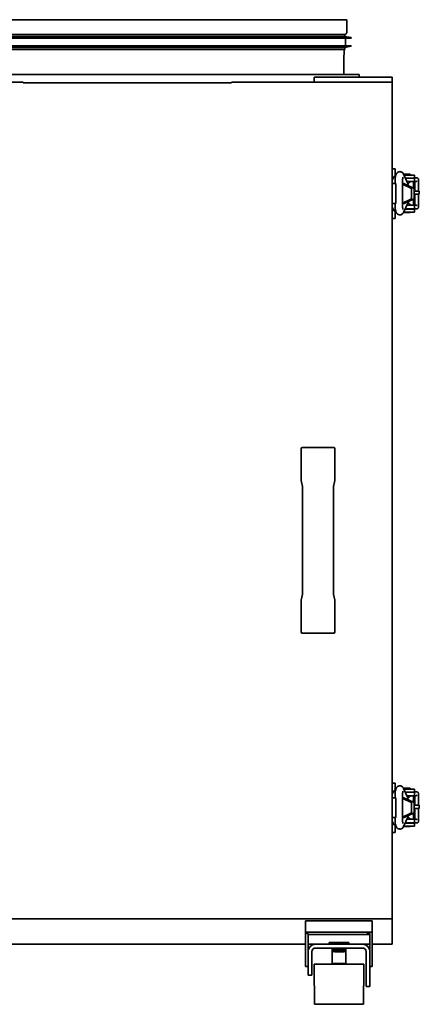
# Model space of a CAD drawing. Header units: millimetres. Extents: x 411 to 1269, y 196 to 992.
# Tile 2 of 2: x 945 to 1269, y 196 to 992. Entities that reach past the tile are written whole.
import ezdxf

# ---------------------------------------------------------------- set-up
doc = ezdxf.new("R2010")
doc.units = ezdxf.units.MM
doc.header["$LTSCALE"] = 4
doc.layers.add('Krawędzie widoczne(ISO)', color=7, linetype='Continuous', lineweight=35, true_color=0x262659)

msp = doc.modelspace()

# ---------------------------------------------------------------- linework, layer by layer
at = {"layer": 'Krawędzie widoczne(ISO)'}
for p, q in [((1209.74, 992), (854.74, 992)), ((1209.74, 981.6), (1209.74, 992)), ((856.24, 980), (1208.24, 980)), ((1208.24, 980), (1208.24, 978.41)), ((851.24, 977.5), (1213.24, 977.5)), ((851.24, 977), (1213.24, 977)), ((856.24, 978.41), (1208.24, 978.41)), ((1208.24, 978.41), (1213.24, 977.5)), ((1208.74, 977), (1208.74, 971)), ((1213.24, 977.5), (1213.24, 977)), ((851.24, 971), (1213.24, 971)), ((851.24, 970.5), (1213.24, 970.5)), ((856.24, 969.59), (1208.24, 969.59)), ((856.24, 968), (1208.24, 968)), ((1207.54, 948.6), (1207.54, 963.37)), ((1207.74, 964.33), (1207.74, 967.85)), ((1208.24, 969.59), (1213.24, 970.5)), ((1208.24, 969.59), (1208.24, 968)), ((1213.24, 971), (1213.24, 970.5)), ((1219.74, 947.8), (844.74, 947.8)), ((1219.74, 945.5), (1219.74, 947.8)), ((947.88, 941.5), (446.5, 941.5)), ((947.88, 941), (947.88, 941.5)), ((947.88, 941), (1116.6, 941)), ((1246.5, 941.5), (1116.6, 941.5)), ((1116.6, 941.5), (1116.6, 941)), ((1183.39, 945.5), (1183.39, 941.5)), ((1246.5, 945.5), (1183.39, 945.5)), ((1246.5, 941.5), (1246.5, 945.5)), ((1246.5, 265), (1246.5, 941.5)), ((1246.5, 871.4), (1249, 871.4)), ((1249, 871.4), (1249, 868.4)), ((1249, 865.73), (1249, 868.4)), ((1248.84, 860.16), (1248.84, 859.5)), ((1254.84, 860.16), (1254.84, 843.16)), ((1255.74, 867.07), (1259.09, 859.54)), ((1261.18, 867.16), (1255.98, 867.16)), ((1255.98, 866.96), (1255.98, 867.16)), ((1261.18, 866.96), (1255.98, 866.96)), ((1256.54, 866.4), (1255.98, 866.96)), ((1256.04, 866.4), (1257.5, 866.4)), ((1257.5, 863.9), (1257.15, 863.9)), ((1257.5, 866.4), (1264.5, 866.4)), ((1263.47, 863.9), (1257.5, 863.9)), ((1264.08, 861.16), (1258.37, 861.16)), ((1260.63, 866.4), (1261.18, 866.96)), ((1261.18, 866.96), (1261.18, 867.16)), ((1263.66, 855.93), (1263.66, 861.16)), ((1264.08, 861.16), (1265.94, 861.16)), ((1264.5, 863.93), (1264.5, 866.4)), ((1266.68, 864.16), (1264.5, 864.16)), ((1264.58, 863.66), (1264.58, 861.66)), ((1264.91, 853.38), (1264.91, 861.16)), ((1267.94, 862.16), (1267.94, 853.38)), ((1249.5, 859.5), (1246.5, 859.5)), ((1249.5, 859.5), (1249.5, 857.5)), ((1249.5, 857.5), (1249.5, 845.5)), ((1254.84, 859.5), (1255.89, 859.5)), ((1261.76, 855.83), (1254.84, 859.01)), ((1255.89, 859.5), (1263.89, 855.83)), ((1262.25, 847.93), (1262.25, 854.87)), ((1264.37, 854.87), (1264.37, 847.93)), ((1264.37, 853.38), (1268.5, 853.38)), ((1268.5, 853.38), (1268.5, 850.9)), ((1249.5, 845.5), (1249.5, 843.5)), ((1254.84, 843.8), (1261.76, 846.98)), ((1255.74, 836.24), (1259.09, 843.77)), ((1263.89, 846.98), (1256.31, 843.5)), ((1263.66, 842.16), (1263.66, 846.87)), ((1264.37, 850.9), (1268.5, 850.9)), ((1264.91, 842.16), (1264.91, 850.9)), ((1267.94, 850.9), (1267.94, 841.16)), ((1246.5, 843.5), (1249.5, 843.5)), ((1248.84, 843.5), (1248.84, 843.16)), ((1249, 834.4), (1249, 837.07)), ((1256.31, 843.5), (1254.84, 843.5)), ((1257.5, 836.4), (1255.81, 836.4)), ((1256.03, 836.4), (1255.98, 836.36)), ((1255.98, 836.36), (1261.18, 836.36)), ((1255.98, 836.36), (1255.98, 836.16)), ((1255.98, 836.16), (1261.18, 836.16)), ((1256.92, 838.9), (1257.5, 838.9)), ((1264.08, 839.16), (1257.04, 839.16)), ((1257.08, 839.16), (1257.08, 838.9)), ((1257.5, 838.9), (1264.5, 838.9)), ((1264.5, 836.4), (1257.5, 836.4)), ((1258.37, 842.16), (1264.08, 842.16)), ((1260.08, 839.16), (1260.08, 838.9)), ((1260.16, 839.16), (1260.16, 838.9)), ((1261.14, 836.4), (1261.18, 836.36)), ((1261.18, 836.36), (1261.18, 836.16)), ((1265.94, 842.16), (1264.08, 842.16)), ((1264.08, 839.16), (1266.68, 839.16)), ((1264.5, 836.4), (1264.5, 838.9)), ((1264.58, 841.66), (1264.58, 839.66)), ((1246.5, 831.4), (1249, 831.4)), ((1249, 834.4), (1249, 831.4)), ((1172.75, 619.64), (1172.75, 645.12)), ((1173.75, 646.12), (1199.25, 646.12)), ((1200.25, 645.12), (1200.25, 619.64)), ((1172.78, 619.41), (1173.88, 614.69)), ((1199.12, 614.69), (1200.22, 619.41)), ((1173.99, 610.82), (1173.99, 531.43)), ((1199.01, 610.82), (1199.01, 610.82)), ((1199.01, 531.43), (1199.01, 610.82)), ((1173.88, 527.56), (1172.78, 522.84)), ((1173.99, 531.43), (1173.99, 531.43)), ((1199.01, 531.43), (1199.01, 531.43)), ((1200.22, 522.84), (1199.12, 527.56)), ((1172.75, 497.13), (1172.75, 522.61)), ((1200.25, 522.61), (1200.25, 497.13)), ((1199.25, 496.12), (1173.75, 496.12)), ((1246.5, 374.9), (1249, 374.9)), ((1249, 374.9), (1249, 371.9)), ((1249, 369.23), (1249, 371.9)), ((1255.74, 370.57), (1259.09, 363.04)), ((1261.18, 370.66), (1255.98, 370.66)), ((1255.98, 370.46), (1255.98, 370.66)), ((1261.18, 370.46), (1255.98, 370.46)), ((1256.54, 369.9), (1255.98, 370.46)), ((1256.04, 369.9), (1257.5, 369.9)), ((1257.5, 367.4), (1257.15, 367.4)), ((1257.5, 369.9), (1264.5, 369.9)), ((1263.47, 367.4), (1257.5, 367.4)), ((1260.63, 369.9), (1261.18, 370.46)), ((1261.18, 370.46), (1261.18, 370.66)), ((1264.5, 367.43), (1264.5, 369.9)), ((1266.68, 367.66), (1264.5, 367.66)), ((1264.58, 367.16), (1264.58, 365.16)), ((1249.5, 363), (1246.5, 363)), ((1248.84, 363.66), (1248.84, 363)), ((1249.5, 363), (1249.5, 361)), ((1249.5, 361), (1249.5, 349)), ((1254.84, 363.66), (1254.84, 346.66)), ((1254.84, 363), (1255.89, 363)), ((1261.76, 359.33), (1254.84, 362.51)), ((1255.89, 363), (1263.89, 359.33)), ((1264.08, 364.66), (1258.37, 364.66)), ((1262.25, 351.43), (1262.25, 358.37)), ((1263.66, 359.43), (1263.66, 364.66)), ((1264.08, 364.66), (1265.94, 364.66)), ((1264.37, 358.37), (1264.37, 351.43)), ((1264.91, 356.88), (1264.91, 364.66)), ((1267.94, 365.66), (1267.94, 356.88)), ((1254.84, 347.3), (1261.76, 350.48)), ((1263.89, 350.48), (1256.31, 347)), ((1263.66, 345.66), (1263.66, 350.37)), ((1264.37, 356.88), (1268.5, 356.88)), ((1264.37, 354.4), (1268.5, 354.4)), ((1264.91, 345.66), (1264.91, 354.4)), ((1267.94, 354.4), (1267.94, 344.66)), ((1268.5, 356.88), (1268.5, 354.4)), ((1246.5, 347), (1249.5, 347)), ((1248.84, 347), (1248.84, 346.66)), ((1249.5, 349), (1249.5, 347)), ((1256.31, 347), (1254.84, 347)), ((1255.74, 339.74), (1259.09, 347.27)), ((1256.92, 342.4), (1257.5, 342.4)), ((1264.08, 342.66), (1257.04, 342.66)), ((1257.08, 342.66), (1257.08, 342.4)), ((1257.5, 342.4), (1264.5, 342.4)), ((1258.37, 345.66), (1264.08, 345.66)), ((1260.08, 342.66), (1260.08, 342.4)), ((1260.16, 342.66), (1260.16, 342.4)), ((1265.94, 345.66), (1264.08, 345.66)), ((1264.08, 342.66), (1266.68, 342.66)), ((1264.5, 339.9), (1264.5, 342.4)), ((1264.58, 345.16), (1264.58, 343.16)), ((1246.5, 334.9), (1249, 334.9)), ((1249, 337.9), (1249, 340.57)), ((1249, 337.9), (1249, 334.9)), ((1257.5, 339.9), (1255.81, 339.9)), ((1256.03, 339.9), (1255.98, 339.86)), ((1255.98, 339.86), (1261.18, 339.86)), ((1255.98, 339.86), (1255.98, 339.66)), ((1255.98, 339.66), (1261.18, 339.66)), ((1264.5, 339.9), (1257.5, 339.9)), ((1261.14, 339.9), (1261.18, 339.86)), ((1261.18, 339.86), (1261.18, 339.66)), ((446.5, 265), (1246.5, 265)), ((1230.45, 263.5), (1176.25, 263.5)), ((1176.25, 254.3), (1176.25, 263.5)), ((1230.45, 254.33), (1230.45, 263.5)), ((1246.5, 244.5), (1246.5, 265)), ((1176.25, 253.19), (1176.25, 254.3)), ((1226.45, 254.3), (1176.25, 254.3)), ((1176.25, 226.5), (1176.25, 253.19)), ((1176.25, 253.19), (1178.5, 253.19)), ((1178.5, 253.19), (1178.5, 238.5)), ((1228.5, 252.33), (1178.5, 252.33)), ((1226.45, 254.33), (1226.45, 254.3)), ((1230.45, 254.33), (1226.45, 254.33)), ((1226.45, 254.3), (1226.45, 253.19)), ((1226.45, 253.19), (1228.5, 253.19)), ((1228.5, 238.5), (1228.5, 253.19)), ((1230.45, 254.33), (1230.45, 226.5)), ((508.5, 244.5), (1176.25, 244.5)), ((1178.5, 244.5), (1184.5, 244.5)), ((1184.5, 244.5), (1222.5, 244.5)), ((1184.5, 241.5), (1222.5, 241.5)), ((1195.5, 246), (1211.5, 246)), ((1195.5, 246), (1195.5, 244.5)), ((1198, 241.5), (1198, 238.5)), ((1198, 241.5), (1198, 238.5)), ((1198.02, 241.5), (1198.02, 238.5)), ((1198.05, 241.5), (1198.05, 238.5)), ((1198.09, 241.5), (1198.09, 238.5)), ((1198.16, 241.5), (1198.16, 238.5)), ((1198.21, 241.5), (1198.21, 238.5)), ((1198.23, 241.5), (1198.23, 238.5)), ((1198.32, 241.5), (1198.32, 238.5)), ((1198.37, 241.5), (1198.37, 238.5)), ((1198.42, 241.5), (1198.42, 238.5)), ((1198.54, 241.5), (1198.54, 238.5)), ((1198.59, 241.5), (1198.59, 238.5)), ((1198.67, 241.5), (1198.67, 238.5)), ((1198.82, 241.5), (1198.82, 238.5)), ((1198.87, 241.5), (1198.87, 238.5)), ((1198.97, 241.5), (1198.97, 238.5)), ((1199.15, 241.5), (1199.15, 238.5)), ((1199.19, 241.5), (1199.19, 238.5)), ((1199.32, 241.5), (1199.32, 238.5)), ((1199.53, 241.5), (1199.53, 238.5)), ((1199.56, 241.5), (1199.56, 238.5)), ((1199.72, 241.5), (1199.72, 238.5)), ((1199.95, 241.5), (1199.95, 238.5)), ((1199.98, 241.5), (1199.98, 238.5)), ((1200.16, 241.5), (1200.16, 238.5)), ((1200.4, 241.5), (1200.4, 238.5)), ((1200.43, 241.5), (1200.43, 238.5)), ((1200.64, 241.5), (1200.64, 238.5)), ((1200.9, 241.5), (1200.9, 238.5)), ((1200.92, 241.5), (1200.92, 238.5)), ((1201.14, 241.5), (1201.14, 238.5)), ((1201.42, 241.5), (1201.42, 238.5)), ((1201.44, 241.5), (1201.44, 238.5)), ((1201.68, 241.5), (1201.68, 238.5)), ((1201.96, 241.5), (1201.96, 238.5)), ((1201.98, 241.5), (1201.98, 238.5)), ((1202.23, 241.5), (1202.23, 238.5)), ((1202.52, 241.5), (1202.52, 238.5)), ((1202.53, 241.5), (1202.53, 238.5)), ((1202.79, 241.5), (1202.79, 238.5)), ((1203.09, 241.5), (1203.09, 238.5)), ((1203.1, 241.5), (1203.1, 238.5)), ((1203.37, 241.5), (1203.37, 238.5)), ((1203.37, 238.5), (1203.37, 241.5)), ((1203.67, 241.5), (1203.67, 238.5)), ((1203.94, 241.5), (1203.94, 238.5)), ((1203.94, 238.5), (1203.94, 241.5)), ((1204.24, 241.5), (1204.24, 238.5)), ((1204.5, 238.5), (1204.5, 241.5)), ((1204.52, 241.5), (1204.52, 238.5)), ((1204.81, 241.5), (1204.81, 238.5)), ((1205.06, 238.5), (1205.06, 241.5)), ((1205.08, 241.5), (1205.08, 238.5)), ((1205.36, 241.5), (1205.36, 238.5)), ((1205.6, 238.5), (1205.6, 241.5)), ((1205.62, 241.5), (1205.62, 238.5)), ((1205.89, 241.5), (1205.89, 238.5)), ((1206.11, 238.5), (1206.11, 241.5)), ((1206.14, 241.5), (1206.14, 238.5)), ((1206.4, 241.5), (1206.4, 238.5)), ((1206.6, 238.5), (1206.6, 241.5)), ((1206.63, 241.5), (1206.63, 238.5)), ((1206.87, 241.5), (1206.87, 238.5)), ((1207.05, 238.5), (1207.05, 241.5)), ((1207.08, 241.5), (1207.08, 238.5)), ((1207.31, 241.5), (1207.31, 238.5)), ((1207.46, 238.5), (1207.46, 241.5)), ((1207.5, 241.5), (1207.5, 238.5)), ((1207.7, 241.5), (1207.7, 238.5)), ((1207.83, 238.5), (1207.83, 241.5)), ((1207.87, 241.5), (1207.87, 238.5)), ((1208.05, 241.5), (1208.05, 238.5)), ((1208.15, 238.5), (1208.15, 241.5)), ((1208.2, 241.5), (1208.2, 238.5)), ((1208.35, 241.5), (1208.35, 238.5)), ((1208.42, 238.5), (1208.42, 241.5)), ((1208.47, 241.5), (1208.47, 238.5)), ((1208.59, 241.5), (1208.59, 238.5)), ((1208.64, 238.5), (1208.64, 241.5)), ((1208.69, 241.5), (1208.69, 238.5)), ((1208.78, 241.5), (1208.78, 238.5)), ((1208.8, 238.5), (1208.8, 241.5)), ((1208.85, 241.5), (1208.85, 238.5)), ((1208.91, 241.5), (1208.91, 238.5)), ((1208.96, 241.5), (1208.96, 238.5)), ((1208.99, 241.5), (1208.99, 238.5)), ((1209, 241.5), (1209, 238.5)), ((1211.5, 246), (1211.5, 244.5)), ((1222.5, 244.5), (1228.5, 244.5)), ((1230.45, 244.5), (1246.5, 244.5)), ((1178.5, 238.5), (1178.5, 224.5)), ((1181.5, 224.5), (1181.5, 238.5)), ((1198, 238.5), (1198.02, 238.5)), ((1198, 238.5), (1198, 238.5)), ((1198.02, 238.5), (1198.05, 238.5)), ((1198.05, 238.5), (1198.09, 238.5)), ((1198.05, 238.5), (1198.05, 229)), ((1198.09, 238.5), (1198.16, 238.5)), ((1198.16, 238.5), (1198.21, 238.5)), ((1198.23, 238.5), (1198.32, 238.5)), ((1198.32, 238.5), (1198.37, 238.5)), ((1198.42, 238.5), (1198.54, 238.5)), ((1198.54, 238.5), (1198.59, 238.5)), ((1198.67, 238.5), (1198.82, 238.5)), ((1198.82, 238.5), (1198.87, 238.5)), ((1198.97, 238.5), (1199.15, 238.5)), ((1199.15, 238.5), (1199.19, 238.5)), ((1199.32, 238.5), (1199.53, 238.5)), ((1199.53, 238.5), (1199.56, 238.5)), ((1199.72, 238.5), (1199.95, 238.5)), ((1199.95, 238.5), (1199.98, 238.5)), ((1200.16, 238.5), (1200.4, 238.5)), ((1200.4, 238.5), (1200.43, 238.5)), ((1200.64, 238.5), (1200.9, 238.5)), ((1200.9, 238.5), (1200.92, 238.5)), ((1201.14, 238.5), (1201.42, 238.5)), ((1201.42, 238.5), (1201.44, 238.5)), ((1201.68, 238.5), (1201.96, 238.5)), ((1201.96, 238.5), (1201.98, 238.5)), ((1202.23, 238.5), (1202.52, 238.5)), ((1202.52, 238.5), (1202.53, 238.5)), ((1202.79, 238.5), (1203.09, 238.5)), ((1203.09, 238.5), (1203.1, 238.5)), ((1203.37, 238.5), (1203.67, 238.5)), ((1203.37, 238.5), (1203.37, 238.5)), ((1203.94, 238.5), (1204.24, 238.5)), ((1203.94, 238.5), (1203.94, 238.5)), ((1204.5, 238.5), (1204.52, 238.5)), ((1204.52, 238.5), (1204.81, 238.5)), ((1205.06, 238.5), (1205.08, 238.5)), ((1205.08, 238.5), (1205.36, 238.5)), ((1205.6, 238.5), (1205.62, 238.5)), ((1205.62, 238.5), (1205.89, 238.5)), ((1206.11, 238.5), (1206.14, 238.5)), ((1206.14, 238.5), (1206.4, 238.5)), ((1206.6, 238.5), (1206.63, 238.5)), ((1206.63, 238.5), (1206.87, 238.5)), ((1207.05, 238.5), (1207.08, 238.5)), ((1207.08, 238.5), (1207.31, 238.5)), ((1207.46, 238.5), (1207.5, 238.5)), ((1207.5, 238.5), (1207.7, 238.5)), ((1207.83, 238.5), (1207.87, 238.5)), ((1207.87, 238.5), (1208.05, 238.5)), ((1208.15, 238.5), (1208.2, 238.5)), ((1208.2, 238.5), (1208.35, 238.5)), ((1208.42, 238.5), (1208.47, 238.5)), ((1208.47, 238.5), (1208.59, 238.5)), ((1208.64, 238.5), (1208.69, 238.5)), ((1208.69, 238.5), (1208.78, 238.5)), ((1208.8, 238.5), (1208.85, 238.5)), ((1208.85, 238.5), (1208.91, 238.5)), ((1208.91, 238.5), (1208.96, 238.5)), ((1208.95, 238.5), (1208.95, 229)), ((1208.96, 238.5), (1208.99, 238.5)), ((1208.99, 238.5), (1209, 238.5)), ((1225.5, 215.5), (1225.5, 238.5)), ((1228.5, 215.5), (1228.5, 238.5)), ((1178.5, 226.5), (1176.25, 226.5)), ((1178.5, 219.5), (1178.5, 224.5)), ((1181.5, 224.5), (1181.5, 219.5)), ((1183.3, 228.5), (1223.7, 228.5)), ((1183.3, 226), (1183.3, 228.5)), ((1183.7, 196), (1183.3, 226)), ((1198.05, 229), (1208.95, 229)), ((1198.55, 228.5), (1198.05, 229)), ((1208.45, 228.5), (1208.95, 229)), ((1223.3, 196), (1223.7, 226)), ((1223.7, 226), (1223.7, 228.5)), ((1230.45, 226.5), (1228.5, 226.5)), ((1178.5, 219.5), (1181.5, 219.5)), ((1225.5, 210.5), (1225.5, 215.5)), ((1228.5, 215.5), (1228.5, 210.5)), ((1225.5, 210.5), (1228.5, 210.5)), ((1223.3, 196), (1183.7, 196))]:
    msp.add_line(p, q, dxfattribs=at)
for centre, radius, start, end in [((1208.14, 981.6), 1.6, 270, 0), ((1209.14, 963.37), 1.6, 156.44354, 180), ((1206.94, 964.33), 0.8, 336.44354, 0), ((1206.14, 967.85), 1.6, 0, 5.35632), ((1208.34, 948.6), 0.8, 180, 270), ((1251.5, 861.4), 5, 115.75554, 180), ((1258.58, 862.13), 2.78, 281.5579, 339.39031), ((1264.08, 861.66), 0.5, 270, 0), ((1264.08, 863.66), 0.5, 0, 34.60813), ((1258.58, 841.18), 2.78, 20.60969, 78.43981), ((1251.5, 841.4), 5, 180, 246.21692), ((1264.08, 841.66), 0.5, 0, 90), ((1264.08, 839.66), 0.5, 270, 0), ((1251.5, 364.9), 5, 115.75554, 180), ((1264.08, 367.16), 0.5, 0, 34.60813), ((1258.58, 365.63), 2.78, 281.5579, 339.39031), ((1264.08, 365.16), 0.5, 270, 0), ((1251.5, 344.9), 5, 180, 246.21692), ((1258.58, 344.68), 2.78, 20.60969, 78.43981), ((1264.08, 345.16), 0.5, 0, 90), ((1264.08, 343.16), 0.5, 270, 0), ((1184.5, 238.5), 6, 90, 180), ((1184.5, 238.5), 3, 90, 180), ((1222.5, 238.5), 6, 0, 90), ((1222.5, 238.5), 3, 0, 90)]:
    msp.add_arc(centre, radius, start, end, dxfattribs=at)
for centre, major_axis, ratio, start_param, end_param in [((1266.19, 861.66), (0.434, 0.434), 0.573613, 3.662384, 5.23318), ((1261.55, 854.87), (0, 1), 0.707107, 4.712389, 5.969026), ((1263.67, 854.87), (0, 1), 0.707107, 4.712389, 5.969026), ((1261.55, 847.93), (0, -1), 0.707107, 0.314159, 1.570796), ((1263.67, 847.93), (0, -1), 0.707107, 0.314159, 1.570796), ((1266.19, 841.66), (0.434, -0.434), 0.573613, 1.050005, 2.620802), ((1173.75, 645.11), (-0.23, 0.985), 0.988427, 6.056209, 7.621847), ((1199.25, 645.11), (0.23, 0.985), 0.988427, 4.944524, 6.510162), ((1173.75, 619.64), (0.23, -0.985), 0.988427, 4.480254, 4.712389), ((1199.25, 619.64), (-0.23, -0.985), 0.988427, 1.570796, 1.802931), ((1173.75, 522.61), (0.23, 0.985), 0.988427, 1.570796, 1.802931), ((1199.25, 522.61), (-0.23, 0.985), 0.988427, 4.480254, 4.712389), ((1173.75, 497.14), (-0.23, -0.985), 0.988427, 4.944524, 6.510162), ((1199.25, 497.14), (0.23, -0.985), 0.988427, 6.056209, 7.621847), ((1261.55, 358.37), (0, 1), 0.707107, 4.712389, 5.969026), ((1263.67, 358.37), (0, 1), 0.707107, 4.712389, 5.969026), ((1266.19, 365.16), (0.434, 0.434), 0.573613, 3.662384, 5.23318), ((1261.55, 351.43), (0, -1), 0.707107, 0.314159, 1.570796), ((1263.67, 351.43), (0, -1), 0.707107, 0.314159, 1.570796), ((1266.19, 345.16), (0.434, -0.434), 0.573613, 1.050005, 2.620802)]:
    msp.add_ellipse(centre, major_axis=major_axis, ratio=ratio, start_param=start_param, end_param=end_param, dxfattribs=at)
for points, knots in [([(1248.84, 860.16), (1248.84, 860.89), (1248.86, 861.63), (1248.93, 863.05), (1248.99, 863.73), (1249.15, 865.03), (1249.25, 865.63), (1249.48, 866.5), (1249.57, 866.79), (1249.82, 867.33), (1249.94, 867.55), (1250.23, 867.94), (1250.34, 868.09), (1250.73, 868.47), (1251.06, 868.73), (1251.86, 869.05), (1252.24, 869.14), (1252.99, 869.16), (1253.34, 869.11), (1253.97, 868.92), (1254.25, 868.77), (1254.76, 868.43), (1254.96, 868.24), (1255.33, 867.82), (1255.46, 867.61), (1255.64, 867.29), (1255.7, 867.18), (1255.74, 867.07)], [1.570796, 1.570796, 1.570796, 1.570796, 1.913857, 1.913857, 2.26452, 2.26452, 2.642907, 2.642907, 2.832101, 2.832101, 2.943245, 2.943245, 2.99773, 2.99773, 3.081302, 3.081302, 3.137666, 3.137666, 3.186783, 3.186783, 3.240029, 3.240029, 3.307205, 3.307205, 3.399854, 3.399854, 3.462733, 3.462733, 3.462733, 3.462733]), ([(1254.84, 860.16), (1254.84, 860.71), (1254.85, 861.26), (1254.9, 862.29), (1254.93, 862.77), (1255.01, 863.59), (1255.06, 863.93), (1255.14, 864.41), (1255.18, 864.58), (1255.21, 864.68), (1255.21, 864.69), (1255.21, 864.69)], [1.570796, 1.570796, 1.570796, 1.570796, 1.867623, 1.867623, 2.159324, 2.159324, 2.431096, 2.431096, 2.654202, 2.654202, 2.733287, 2.733287, 2.733287, 2.733287]), ([(1263.47, 863.9), (1263.67, 863.94), (1263.84, 863.96), (1264.04, 863.97), (1264.1, 863.98), (1264.18, 863.98), (1264.21, 863.98), (1264.26, 863.98), (1264.29, 863.98), (1264.34, 863.98), (1264.36, 863.98), (1264.42, 863.97), (1264.45, 863.97), (1264.48, 863.95), (1264.49, 863.95), (1264.49, 863.94)], [0, 0, 0, 0, 0.111595, 0.111595, 0.1597864, 0.1597864, 0.1901539, 0.1901539, 0.2173884, 0.2173884, 0.2509966, 0.2509966, 0.311954, 0.311954, 0.3503181, 0.3503181, 0.3503181, 0.3503181]), ([(1266.68, 864.16), (1266.8, 864.16), (1266.91, 864.13), (1267.14, 864.04), (1267.24, 863.97), (1267.45, 863.79), (1267.54, 863.66), (1267.7, 863.38), (1267.76, 863.22), (1267.86, 862.89), (1267.9, 862.71), (1267.93, 862.41), (1267.94, 862.28), (1267.94, 862.16)], [3.141593, 3.141593, 3.141593, 3.141593, 3.342654, 3.342654, 3.568247, 3.568247, 3.867922, 3.867922, 4.182081, 4.182081, 4.49624, 4.49624, 4.712389, 4.712389, 4.712389, 4.712389]), ([(1259.33, 858.54), (1259.32, 858.58), (1259.32, 858.61), (1259.31, 858.69), (1259.3, 858.73), (1259.27, 858.92), (1259.25, 859.07), (1259.18, 859.3), (1259.14, 859.42), (1259.09, 859.54)], [0.0000044, 0.0000044, 0.0000044, 0.0000044, 0.0108789, 0.0108789, 0.0239947, 0.0239947, 0.0685591, 0.0685591, 0.1131346, 0.1131346, 0.1131346, 0.1131346]), ([(1259.35, 858.41), (1259.35, 858.42), (1259.35, 858.42), (1259.34, 858.43), (1259.34, 858.45), (1259.33, 858.49), (1259.33, 858.5), (1259.33, 858.52), (1259.33, 858.53), (1259.33, 858.54)], [0.07316091, 0.07316091, 0.07316091, 0.07316091, 0.07494039, 0.07494039, 0.08357812, 0.08357812, 0.08720192, 0.08720192, 0.09052023, 0.09052023, 0.09052023, 0.09052023]), ([(1259.35, 858.41), (1259.35, 858.41), (1259.35, 858.39), (1259.36, 858.36), (1259.37, 858.3), (1259.38, 858.23), (1259.38, 858.16), (1259.39, 858.07), (1259.39, 857.98), (1259.39, 857.89)], [0.29770804, 0.29770804, 0.29770804, 0.29770804, 0.30562878, 0.30562878, 0.30562878, 0.32308614, 0.32308614, 0.32308614, 0.34549346, 0.34549346, 0.34549346, 0.34549346]), ([(1259.33, 844.77), (1259.32, 844.73), (1259.32, 844.69), (1259.3, 844.58), (1259.3, 844.52), (1259.26, 844.32), (1259.23, 844.16), (1259.15, 843.93), (1259.12, 843.85), (1259.09, 843.77)], [-0.2511919, -0.2511919, -0.2511919, -0.2511919, -0.2322834, -0.2322834, -0.2062879, -0.2062879, -0.1417765, -0.1417765, -0.1102405, -0.1102405, -0.1102405, -0.1102405]), ([(1259.33, 844.77), (1259.33, 844.77), (1259.33, 844.78), (1259.33, 844.78), (1259.33, 844.8), (1259.33, 844.81), (1259.34, 844.82), (1259.34, 844.84), (1259.34, 844.85), (1259.34, 844.87), (1259.34, 844.88), (1259.35, 844.89), (1259.35, 844.89)], [-0.01252097, -0.01252097, -0.01252097, -0.01252097, -0.01098665, -0.01098665, -0.01098665, -0.00729755, -0.00729755, -0.00729755, -0.00254088, -0.00254088, -0.00254088, 0.00054704, 0.00054704, 0.00054704, 0.00054704]), ([(1248.84, 843.16), (1248.84, 842.42), (1248.86, 841.68), (1248.93, 840.26), (1248.99, 839.58), (1249.15, 838.28), (1249.25, 837.68), (1249.48, 836.81), (1249.57, 836.52), (1249.82, 835.98), (1249.94, 835.76), (1250.23, 835.37), (1250.34, 835.23), (1250.73, 834.85), (1251.06, 834.58), (1251.86, 834.26), (1252.24, 834.17), (1252.99, 834.15), (1253.34, 834.2), (1253.97, 834.39), (1254.25, 834.54), (1254.76, 834.88), (1254.96, 835.08), (1255.33, 835.49), (1255.46, 835.7), (1255.64, 836.02), (1255.7, 836.13), (1255.74, 836.24)], [4.712389, 4.712389, 4.712389, 4.712389, 5.05545, 5.05545, 5.406113, 5.406113, 5.7845, 5.7845, 5.973694, 5.973694, 6.084838, 6.084838, 6.139322, 6.139322, 6.222894, 6.222894, 6.279258, 6.279258, 6.328376, 6.328376, 6.381622, 6.381622, 6.448798, 6.448798, 6.541446, 6.541446, 6.604326, 6.604326, 6.604326, 6.604326]), ([(1254.84, 843.16), (1254.84, 842.61), (1254.85, 842.06), (1254.9, 841.03), (1254.93, 840.54), (1255.01, 839.72), (1255.06, 839.38), (1255.14, 838.9), (1255.18, 838.73), (1255.21, 838.63), (1255.21, 838.62), (1255.21, 838.62)], [4.712389, 4.712389, 4.712389, 4.712389, 5.009216, 5.009216, 5.300917, 5.300917, 5.572689, 5.572689, 5.795795, 5.795795, 5.87488, 5.87488, 5.87488, 5.87488]), ([(1267.94, 841.16), (1267.94, 840.97), (1267.92, 840.79), (1267.87, 840.43), (1267.82, 840.26), (1267.7, 839.94), (1267.63, 839.79), (1267.44, 839.52), (1267.33, 839.4), (1267.07, 839.23), (1266.93, 839.18), (1266.75, 839.16), (1266.71, 839.16), (1266.68, 839.16)], [4.712389, 4.712389, 4.712389, 4.712389, 5.026548, 5.026548, 5.340708, 5.340708, 5.654867, 5.654867, 5.969026, 5.969026, 6.227951, 6.227951, 6.283185, 6.283185, 6.283185, 6.283185]), ([(1173.99, 610.82), (1173.99, 611.18), (1173.99, 611.54), (1173.98, 612.25), (1173.97, 612.6), (1173.96, 613.27), (1173.95, 613.59), (1173.92, 614.13), (1173.91, 614.36), (1173.89, 614.58), (1173.89, 614.63), (1173.88, 614.69), (1173.88, 614.7), (1173.88, 614.7)], [0, 0, 0, 0, 0.1078502, 0.1078502, 0.2218417, 0.2218417, 0.3502127, 0.3502127, 0.4824185, 0.4824185, 0.5389984, 0.5389984, 0.5774648, 0.5774648, 0.5774648, 0.5774648]), ([(1199.12, 614.7), (1199.12, 614.7), (1199.12, 614.7), (1199.12, 614.7), (1199.12, 614.68), (1199.11, 614.59), (1199.1, 614.51), (1199.08, 614.25), (1199.07, 614.04), (1199.05, 613.51), (1199.04, 613.16), (1199.02, 612.39), (1199.02, 611.96), (1199.01, 611.29), (1199.01, 611.06), (1199.01, 610.82)], [0.0209564, 0.0209564, 0.0209564, 0.0209564, 0.0286253, 0.0286253, 0.0681321, 0.0681321, 0.1426767, 0.1426767, 0.2576931, 0.2576931, 0.3941817, 0.3941817, 0.5277892, 0.5277892, 0.5987699, 0.5987699, 0.5987699, 0.5987699]), ([(1173.88, 527.55), (1173.88, 527.55), (1173.88, 527.55), (1173.88, 527.55), (1173.88, 527.57), (1173.89, 527.66), (1173.9, 527.74), (1173.92, 528), (1173.93, 528.21), (1173.95, 528.74), (1173.96, 529.09), (1173.98, 529.86), (1173.98, 530.29), (1173.99, 530.96), (1173.99, 531.19), (1173.99, 531.43)], [0.0209507, 0.0209507, 0.0209507, 0.0209507, 0.028616, 0.028616, 0.068112, 0.068112, 0.1426422, 0.1426422, 0.257648, 0.257648, 0.3941466, 0.3941466, 0.5277718, 0.5277718, 0.5987684, 0.5987684, 0.5987684, 0.5987684]), ([(1199.01, 531.43), (1199.01, 531.07), (1199.01, 530.7), (1199.02, 529.99), (1199.03, 529.64), (1199.04, 528.97), (1199.05, 528.65), (1199.08, 528.12), (1199.09, 527.89), (1199.11, 527.67), (1199.11, 527.62), (1199.12, 527.56), (1199.12, 527.55), (1199.12, 527.55)], [0, 0, 0, 0, 0.1087488, 0.1087488, 0.2229837, 0.2229837, 0.3507111, 0.3507111, 0.4831724, 0.4831724, 0.5393685, 0.5393685, 0.5773996, 0.5773996, 0.5773996, 0.5773996]), ([(1248.84, 363.66), (1248.84, 364.39), (1248.86, 365.13), (1248.93, 366.55), (1248.99, 367.23), (1249.15, 368.53), (1249.25, 369.13), (1249.48, 370), (1249.57, 370.29), (1249.82, 370.83), (1249.94, 371.05), (1250.23, 371.44), (1250.34, 371.59), (1250.73, 371.97), (1251.06, 372.23), (1251.86, 372.55), (1252.24, 372.64), (1252.99, 372.66), (1253.34, 372.61), (1253.97, 372.42), (1254.25, 372.27), (1254.76, 371.93), (1254.96, 371.74), (1255.33, 371.32), (1255.46, 371.11), (1255.64, 370.79), (1255.7, 370.68), (1255.74, 370.57)], [1.570796, 1.570796, 1.570796, 1.570796, 1.913857, 1.913857, 2.26452, 2.26452, 2.642907, 2.642907, 2.832101, 2.832101, 2.943245, 2.943245, 2.99773, 2.99773, 3.081302, 3.081302, 3.137666, 3.137666, 3.186783, 3.186783, 3.240029, 3.240029, 3.307205, 3.307205, 3.399854, 3.399854, 3.462733, 3.462733, 3.462733, 3.462733]), ([(1254.84, 363.66), (1254.84, 364.21), (1254.85, 364.76), (1254.9, 365.79), (1254.93, 366.27), (1255.01, 367.09), (1255.06, 367.43), (1255.14, 367.91), (1255.18, 368.08), (1255.21, 368.18), (1255.21, 368.19), (1255.21, 368.19)], [1.570796, 1.570796, 1.570796, 1.570796, 1.867623, 1.867623, 2.159324, 2.159324, 2.431096, 2.431096, 2.654202, 2.654202, 2.733287, 2.733287, 2.733287, 2.733287]), ([(1263.47, 367.4), (1263.67, 367.44), (1263.84, 367.46), (1264.04, 367.47), (1264.1, 367.48), (1264.18, 367.48), (1264.21, 367.48), (1264.26, 367.48), (1264.29, 367.48), (1264.34, 367.48), (1264.36, 367.48), (1264.42, 367.47), (1264.45, 367.47), (1264.48, 367.45), (1264.49, 367.45), (1264.49, 367.44)], [0, 0, 0, 0, 0.111595, 0.111595, 0.1597864, 0.1597864, 0.1901539, 0.1901539, 0.2173884, 0.2173884, 0.2509966, 0.2509966, 0.311954, 0.311954, 0.3503181, 0.3503181, 0.3503181, 0.3503181]), ([(1266.68, 367.66), (1266.8, 367.66), (1266.91, 367.63), (1267.14, 367.54), (1267.24, 367.47), (1267.45, 367.29), (1267.54, 367.16), (1267.7, 366.88), (1267.76, 366.72), (1267.86, 366.39), (1267.9, 366.21), (1267.93, 365.91), (1267.94, 365.78), (1267.94, 365.66)], [3.141593, 3.141593, 3.141593, 3.141593, 3.342654, 3.342654, 3.568247, 3.568247, 3.867922, 3.867922, 4.182081, 4.182081, 4.49624, 4.49624, 4.712389, 4.712389, 4.712389, 4.712389]), ([(1259.33, 362.04), (1259.32, 362.08), (1259.32, 362.11), (1259.31, 362.19), (1259.3, 362.23), (1259.27, 362.42), (1259.25, 362.57), (1259.18, 362.8), (1259.14, 362.92), (1259.09, 363.04)], [0.0000044, 0.0000044, 0.0000044, 0.0000044, 0.0108789, 0.0108789, 0.0239947, 0.0239947, 0.0685591, 0.0685591, 0.1131346, 0.1131346, 0.1131346, 0.1131346]), ([(1259.35, 361.91), (1259.35, 361.92), (1259.35, 361.92), (1259.34, 361.93), (1259.34, 361.95), (1259.33, 361.99), (1259.33, 362), (1259.33, 362.02), (1259.33, 362.03), (1259.33, 362.04)], [0.07316091, 0.07316091, 0.07316091, 0.07316091, 0.07494039, 0.07494039, 0.08357812, 0.08357812, 0.08720192, 0.08720192, 0.09052023, 0.09052023, 0.09052023, 0.09052023]), ([(1259.35, 361.91), (1259.35, 361.91), (1259.35, 361.89), (1259.36, 361.86), (1259.37, 361.8), (1259.38, 361.73), (1259.38, 361.66), (1259.39, 361.57), (1259.39, 361.48), (1259.39, 361.39)], [0.29770804, 0.29770804, 0.29770804, 0.29770804, 0.30562878, 0.30562878, 0.30562878, 0.32308614, 0.32308614, 0.32308614, 0.34549346, 0.34549346, 0.34549346, 0.34549346]), ([(1248.84, 346.66), (1248.84, 345.92), (1248.86, 345.18), (1248.93, 343.76), (1248.99, 343.08), (1249.15, 341.78), (1249.25, 341.18), (1249.48, 340.31), (1249.57, 340.02), (1249.82, 339.48), (1249.94, 339.26), (1250.23, 338.87), (1250.34, 338.73), (1250.73, 338.35), (1251.06, 338.08), (1251.86, 337.76), (1252.24, 337.67), (1252.99, 337.65), (1253.34, 337.7), (1253.97, 337.89), (1254.25, 338.04), (1254.76, 338.38), (1254.96, 338.58), (1255.33, 338.99), (1255.46, 339.2), (1255.64, 339.52), (1255.7, 339.63), (1255.74, 339.74)], [4.712389, 4.712389, 4.712389, 4.712389, 5.05545, 5.05545, 5.406113, 5.406113, 5.7845, 5.7845, 5.973694, 5.973694, 6.084838, 6.084838, 6.139322, 6.139322, 6.222894, 6.222894, 6.279258, 6.279258, 6.328376, 6.328376, 6.381622, 6.381622, 6.448798, 6.448798, 6.541446, 6.541446, 6.604326, 6.604326, 6.604326, 6.604326]), ([(1254.84, 346.66), (1254.84, 346.11), (1254.85, 345.56), (1254.9, 344.53), (1254.93, 344.04), (1255.01, 343.22), (1255.06, 342.88), (1255.14, 342.4), (1255.18, 342.23), (1255.21, 342.13), (1255.21, 342.12), (1255.21, 342.12)], [4.712389, 4.712389, 4.712389, 4.712389, 5.009216, 5.009216, 5.300917, 5.300917, 5.572689, 5.572689, 5.795795, 5.795795, 5.87488, 5.87488, 5.87488, 5.87488]), ([(1259.33, 348.27), (1259.32, 348.23), (1259.32, 348.19), (1259.3, 348.08), (1259.3, 348.02), (1259.26, 347.82), (1259.23, 347.66), (1259.15, 347.43), (1259.12, 347.35), (1259.09, 347.27)], [-0.2511919, -0.2511919, -0.2511919, -0.2511919, -0.2322834, -0.2322834, -0.2062879, -0.2062879, -0.1417765, -0.1417765, -0.1102405, -0.1102405, -0.1102405, -0.1102405]), ([(1259.33, 348.27), (1259.33, 348.27), (1259.33, 348.28), (1259.33, 348.28), (1259.33, 348.3), (1259.33, 348.31), (1259.34, 348.32), (1259.34, 348.34), (1259.34, 348.35), (1259.34, 348.37), (1259.34, 348.38), (1259.35, 348.39), (1259.35, 348.39)], [-0.01252097, -0.01252097, -0.01252097, -0.01252097, -0.01098665, -0.01098665, -0.01098665, -0.00729755, -0.00729755, -0.00729755, -0.00254088, -0.00254088, -0.00254088, 0.00054704, 0.00054704, 0.00054704, 0.00054704]), ([(1267.94, 344.66), (1267.94, 344.47), (1267.92, 344.29), (1267.87, 343.93), (1267.82, 343.76), (1267.7, 343.44), (1267.63, 343.29), (1267.44, 343.02), (1267.33, 342.9), (1267.07, 342.73), (1266.93, 342.68), (1266.75, 342.66), (1266.71, 342.66), (1266.68, 342.66)], [4.712389, 4.712389, 4.712389, 4.712389, 5.026548, 5.026548, 5.340708, 5.340708, 5.654867, 5.654867, 5.969026, 5.969026, 6.227951, 6.227951, 6.283185, 6.283185, 6.283185, 6.283185])]:
    msp.add_open_spline(points, degree=3, knots=knots, dxfattribs=at)
for points in [[(1259.37, 858.26), (1259.39, 858.13), (1259.41, 857.99), (1259.44, 857.87)], [(1259.37, 361.76), (1259.39, 361.63), (1259.41, 361.49), (1259.44, 361.37)]]:
    msp.add_open_spline(points, degree=3, dxfattribs=at)

doc.saveas('drawing.dxf')
